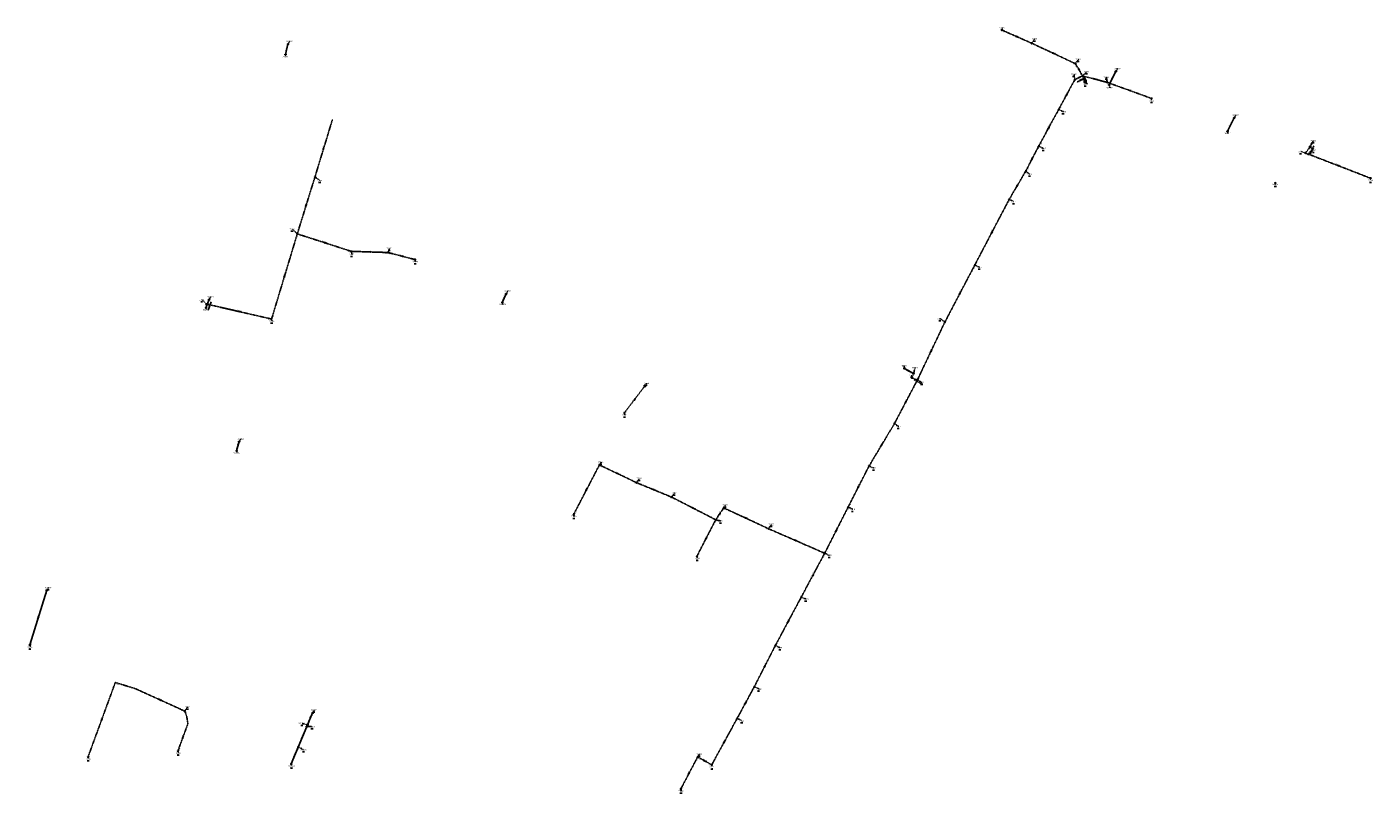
# Model space of a CAD drawing. Extents: x 188323 to 208361, y 565368 to 574910.
# Tile 244 of 256: x 200933 to 202417, y 572552 to 573396. Entities that reach past the tile are written whole.
import ezdxf

# ---------------------------------------------------------------- set-up
doc = ezdxf.new("R2010")
doc.units = 0
for name, pattern in [('BORDER', [1.75, 0.5, -0.25, 0.5, -0.25, 0, -0.25]), ('DASHDOT', [1, 0.5, -0.25, 0, -0.25]), ('DASHED', [0.75, 0.5, -0.25])]:
    doc.linetypes.add(name, pattern=pattern)
doc.layers.get('0').update_dxf_attribs({"linetype": 'CONTINUOUS'})
for name, color, linetype in [('RIO-AFM', 7, 'CONTINUOUS'), ('RIO-BOK', 7, 'CONTINUOUS'), ('RIO-DET', 7, 'CONTINUOUS'), ('RIO-KNP', 7, 'CONTINUOUS'), ('RIO-KNR', 7, 'CONTINUOUS'), ('RIO-LAG', 7, 'CONTINUOUS'), ('RIO-LAG_2B', 7, 'DASHED'), ('RIO-LAG_4', 7, 'BORDER'), ('RIO-LEN', 7, 'CONTINUOUS'), ('RIO-MVD', 1, 'CONTINUOUS'), ('RIO-VRB', 6, 'DASHDOT'), ('RIO-VRH', 7, 'CONTINUOUS')]:
    doc.layers.add(name, color=color, linetype=linetype)
doc.styles.add('RIO-TXT', font='isocp.shx')

# ---------------------------------------------------------------- blocks, each defined once
blk = doc.blocks.new('L_VHR')
blk.add_lwpolyline([(-0.5, 0), (0.5, 0), (-0.5, 0.15), (-0.5, -0.15), (0.5, 0)])
blk = doc.blocks.new('K_IPD')
blk.add_lwpolyline([(-0.496027, 0.307994), (0.503973, 0.307994), (0.003973, -0.558031)], close=True)
blk.add_solid([(-0.496027, 0.307994), (0.503973, 0.307994), (0.003973, -0.558031)])
at = {"style": 'RIO-TXT', "flags": 1}
blk.add_attdef('KNOOPNAAM', (2, 2), '', height=1, dxfattribs=at)
blk = doc.blocks.new('K_FIC')
blk.add_circle((0, 0), 0.0625)
at = {"style": 'RIO-TXT', "flags": 1}
blk.add_attdef('KNOOPNAAM', (2, 2), '', height=1, dxfattribs=at)
blk = doc.blocks.new('K_RGM')
blk.add_lwpolyline([(-0.6, 0.6), (-0.6, -0.6), (0.6, -0.6), (0.6, 0.6)], close=True)
blk.add_solid([(-0.6, 0.6), (0, 0.6), (-0.6, -0.6), (0, -0.6)])
at = {"style": 'RIO-TXT', "flags": 1}
blk.add_attdef('KNOOPNAAM', (2, 2), '', height=1, dxfattribs=at)
blk = doc.blocks.new('K_OVL')
for points in [[(0.6, 0.6), (-0.6, 0.6), (-0.6, -0.6), (0.6, -0.6)], [(1, 1.25), (0.474823, 0.983111), (0.413034, 1.369554)]]:
    blk.add_lwpolyline(points, close=True)
blk.add_arc((0.81571, 0.439293), 0.83139, 77.193131, 168.854604)
blk.add_solid([(-0.6, 0.6), (0.6, 0.6), (-0.6, -0.6), (0.6, -0.6)])
at = {"style": 'RIO-TXT', "flags": 1}
blk.add_attdef('KNOOPNAAM', (2, 2), '', height=1, dxfattribs=at)
blk = doc.blocks.new('K_UTB')
blk.add_lwpolyline([(0.5, 0.15), (0.5, -0.3), (-0.5, -0.3), (-0.5, 0.15), (-0.45, 0.15), (-0.45, -0.25), (0, -0.25), (0.45, -0.25), (0.45, 0.15)], close=True)
blk.add_lwpolyline([(0.85, 0.6), (0.55, 0.65), (0.614828, 0.459583), (0.850842, 0.598937)])
blk.add_arc((0.85, -0.25), 0.85, 90, 180)
at = {"style": 'RIO-TXT', "flags": 1}
blk.add_attdef('KNOOPNAAM', (2, 2), '', height=1, dxfattribs=at)
blk = doc.blocks.new('K_IPG')
blk.add_circle((0, 0), 0.5)
for points in [[(0, 0), (-0.5, 0), (-0.433013, 0.25)], [(0, 0), (-0.433013, -0.25), (-0.5, 0)], [(0, 0), (-0.433013, 0.25), (-0.25, 0.433013)], [(0, 0), (-0.25, -0.433013), (-0.433013, -0.25)], [(0, 0), (-0.25, 0.433013), (0, 0.5)], [(0, 0), (0, -0.5), (-0.25, -0.433013)], [(0, 0), (0, 0.5), (0.25, 0.433013)], [(0, 0), (0.25, 0.433013), (0.433013, 0.25)], [(0, 0), (0.433013, 0.25), (0.5, 0)], [(0, 0), (0.5, 0), (0.433013, -0.25)], [(0, 0), (0.433013, -0.25), (0.25, -0.433013)], [(0, 0), (0.25, -0.433013), (0, -0.5)]]:
    blk.add_solid(points)
at = {"style": 'RIO-TXT', "flags": 1}
blk.add_attdef('KNOOPNAAM', (2, 2), '', height=1, dxfattribs=at)
blk = doc.blocks.new('1217_06______77132_____77237_')
at = {"layer": 'RIO-LAG_2B'}
blk.add_line((0, 0), (5.969, 7.798), dxfattribs=at)
at = {"layer": 'RIO-AFM', "style": 'RIO-TXT'}
blk.add_text('r 160', height=0.9, rotation=52.5644, dxfattribs=at).set_placement((1.9309, 3.3453))
at = {"layer": 'RIO-LEN', "style": 'RIO-TXT'}
blk.add_text('9m', height=0.9, rotation=52.5644, dxfattribs=at).set_placement((0.9462, 2.0589))
blk = doc.blocks.new('1233_06______77200___c177201_')
at = {"layer": 'RIO-LAG_2B'}
blk.add_line((0, 0), (-3.603, 9.136), dxfattribs=at)
at = {"layer": 'RIO-VRH', "xscale": 2, "yscale": 2, "zscale": 2, "rotation": 111.5083}
blk.add_blockref('L_VHR', (-1.8015, 4.568), dxfattribs=at)
at = {"layer": 'RIO-AFM', "style": 'RIO-TXT'}
blk.add_text('r 200', height=0.9, rotation=291.5083, dxfattribs=at).set_placement((-1.7318, 5.7569))
at = {"layer": 'RIO-BOK', "style": 'RIO-TXT'}
for s, p in [('-0.83', (-4.3914, 7.32)), ('-0.32', (-2.8054, 3.3016))]:
    blk.add_text(s, height=0.9, rotation=291.5083, dxfattribs=at).set_placement(p)
at = {"layer": 'RIO-LEN', "style": 'RIO-TXT'}
blk.add_text('7m', height=0.9, rotation=291.5083, dxfattribs=at).set_placement((-2.3266, 7.2638))
blk = doc.blocks.new('1234_06______77201_____77207_')
at = {"layer": 'RIO-LAG_2B'}
blk.add_line((0, 0), (-8.845, -4.27), dxfattribs=at)
at = {"layer": 'RIO-VRH', "xscale": 2, "yscale": 2, "zscale": 2, "rotation": 205.7479}
blk.add_blockref('L_VHR', (-4.4225, -2.135), dxfattribs=at)
at = {"layer": 'RIO-AFM', "style": 'RIO-TXT'}
blk.add_text('r 250', height=0.9, rotation=385.7479, dxfattribs=at).set_placement((-5.6134, -2.1534))
at = {"layer": 'RIO-BOK', "style": 'RIO-TXT'}
for s, p in [('-0.90', (-6.9756, -4.9217)), ('-0.89', (-3.0849, -3.0419))]:
    blk.add_text(s, height=0.9, rotation=385.7479, dxfattribs=at).set_placement(p)
at = {"layer": 'RIO-LEN', "style": 'RIO-TXT'}
blk.add_text('9m', height=0.9, rotation=385.7479, dxfattribs=at).set_placement((-7.0721, -2.8581))
blk = doc.blocks.new('1235_06______77215_____77214_')
at = {"layer": 'RIO-LAG_4'}
blk.add_line((0, 0), (8.847, -4.265), dxfattribs=at)
at = {"layer": 'RIO-AFM', "style": 'RIO-TXT'}
blk.add_text('r 250', height=0.9, rotation=334.2333, dxfattribs=at).set_placement((3.6678, -1.2127))
at = {"layer": 'RIO-BOK', "style": 'RIO-TXT'}
for p in [(0.6531, -1.8689), (5.032, -3.9795)]:
    blk.add_text('0.35', height=0.9, rotation=334.2333, dxfattribs=at).set_placement(p)
at = {"layer": 'RIO-LEN', "style": 'RIO-TXT'}
blk.add_text('6m', height=0.9, rotation=334.2333, dxfattribs=at).set_placement((2.2084, -0.5094))
blk = doc.blocks.new('1236_06______77238_____77237_')
at = {"layer": 'RIO-LAG_2B'}
blk.add_line((0, 0), (-3.866, -9.029), dxfattribs=at)
at = {"layer": 'RIO-AFM', "style": 'RIO-TXT'}
blk.add_text('r 160', height=0.9, rotation=426.7947, dxfattribs=at).set_placement((-2.819, -5.3105))
at = {"layer": 'RIO-BOK', "style": 'RIO-TXT'}
for p in [(-2.0283, -8.2927), (-0.3287, -4.32)]:
    blk.add_text('-0.68', height=0.9, rotation=426.7947, dxfattribs=at).set_placement(p)
at = {"layer": 'RIO-LEN', "style": 'RIO-TXT'}
blk.add_text('4m', height=0.9, rotation=426.7947, dxfattribs=at).set_placement((-3.4562, -6.7999))
blk = doc.blocks.new('1288_90______900309____900310_')
at = {"layer": 'RIO-LAG'}
blk.add_line((0, 0), (3.464, 9.189), dxfattribs=at)
at = {"layer": 'RIO-AFM', "style": 'RIO-TXT'}
blk.add_text('r 100', height=0.9, rotation=69.3341, dxfattribs=at).set_placement((0.9787, 4.0128))
at = {"layer": 'RIO-LEN', "style": 'RIO-TXT'}
blk.add_text('10m', height=0.9, rotation=69.3341, dxfattribs=at).set_placement((0.2166, 1.9917))

msp = doc.modelspace()

# ---------------------------------------------------------------- linework, layer by layer
at = {"layer": 'RIO-LAG'}
for p, q in [((201218.176, 573365.504), (201220.976, 573377.024)), ((202133.408, 573346.944), (202126.096, 573332.16)), ((202263.728, 573295.68), (202256.416, 573280.896)), ((201461.312, 573101.76), (201457.136, 573092.416)), ((201130.528, 573086.4), (201133.984, 573095.552)), ((201910.272, 573013.952), (201900.288, 573019.712)), ((201164.4, 572928.896), (201167.056, 572938.944)), ((200936.464, 572715.072), (200955.024, 572775.168)), ((201248.128, 572640.192), (201242.528, 572626.88)), ((201241.824, 572625.28), (201232.304, 572602.496)), ((201232.304, 572602.496), (201224.592, 572584))]:
    msp.add_line(p, q, dxfattribs=at)
at = {"layer": 'RIO-LAG_2B'}
for p, q in [((202008, 573392.32), (202040.704, 573377.92)), ((202040.704, 573377.92), (202088.8, 573355.392)), ((202088.8, 573355.392), (202096.704, 573341.888)), ((202096.704, 573341.888), (202088.192, 573337.792)), ((202099.296, 573335.296), (202096.704, 573341.888)), ((202096.704, 573341.888), (202123.904, 573334.784)), ((202070.304, 573304.896), (202088.192, 573337.792)), ((202123.904, 573334.784), (202172.608, 573317.12)), ((202048.304, 573264.384), (202070.304, 573304.896)), ((201250.704, 573230.656), (201269.872, 573293.44)), ((202034, 573236.8), (202048.304, 573264.384)), ((202349.104, 573267.328), (202347.6, 573263.808)), ((202342.384, 573256.96), (202347.6, 573263.808)), ((202413.984, 573229.248), (202342.384, 573256.96)), ((202015.808, 573205.824), (202034, 573236.8)), ((201231.248, 573167.872), (201250.704, 573230.656)), ((201977.904, 573133.504), (202015.808, 573205.824)), ((201202.896, 573074.048), (201231.248, 573167.872)), ((201290.784, 573148.608), (201231.248, 573167.872)), ((201331.36, 573147.328), (201290.784, 573148.608)), ((201361.024, 573139.52), (201331.36, 573147.328)), ((201944.992, 573070.784), (201977.904, 573133.504)), ((201131.072, 573090.56), (201202.896, 573074.048)), ((201944.992, 573070.784), (201914.496, 573006.592)), ((201591.696, 572970.624), (201614.304, 573000.32)), ((201889.408, 572958.912), (201914.496, 573006.592)), ((201861.408, 572912.192), (201889.408, 572958.912)), ((201535.904, 572858.88), (201564.192, 572913.28)), ((201564.192, 572913.28), (201605.104, 572893.824)), ((201838.304, 572866.816), (201861.408, 572912.192)), ((201605.104, 572893.824), (201643.808, 572877.888)), ((201643.808, 572877.888), (201692.4, 572852.928)), ((201692.4, 572852.928), (201701.2, 572865.984)), ((201701.2, 572865.984), (201750.496, 572843.072)), ((201812.496, 572816), (201838.304, 572866.816)), ((201671.696, 572812.8), (201692.4, 572852.928)), ((201750.496, 572843.072), (201812.496, 572816)), ((201786.704, 572767.808), (201812.496, 572816)), ((201758.096, 572714.304), (201786.704, 572767.808)), ((201734.896, 572668.928), (201758.096, 572714.304)), ((201000.688, 572591.808), (201030.656, 572673.6)), ((201716, 572633.984), (201734.896, 572668.928)), ((201688, 572582.912), (201716, 572633.984)), ((201653.904, 572556.288), (201672.496, 572591.616)), ((201672.496, 572591.616), (201688, 572582.912))]:
    msp.add_line(p, q, dxfattribs=at)
for points in [[(201107.152, 572642.112), (201052.896, 572666.816), (201030.656, 572673.6)], [(201099.728, 572598.336), (201110.656, 572628.096), (201109.392, 572636.224), (201107.152, 572642.112)]]:
    msp.add_lwpolyline(points, dxfattribs=at)
at = {"layer": 'RIO-LAG_4'}
msp.add_line((201908.704, 573009.408), (201914.496, 573006.592), dxfattribs=at)
at = {"layer": 'RIO-VRB'}
for p, q in [((202008, 573392.3), (202007.9997, 573395.075)), ((201220.97, 573377.01), (201222.9464, 573380.0658)), ((202040.7, 573377.9), (202043.9618, 573382.488)), ((201218.18, 573365.52), (201218.7135, 573363.1916)), ((202088.8, 573355.4), (202092.0618, 573359.988)), ((202088.2, 573337.8), (202087.3179, 573343.4977)), ((202096.7, 573341.9), (202101.3534, 573346.5053)), ((202123.9, 573334.8), (202123.0179, 573340.4977)), ((202133.4, 573346.94), (202135.3764, 573349.9958)), ((202099.3, 573335.3), (202099.8335, 573332.9716)), ((202126.09, 573332.17), (202126.7971, 573328.8568)), ((202172.6, 573317.1), (202173.1335, 573314.7716)), ((202070.3, 573304.9), (202075.5609, 573302.5622)), ((202263.73, 573295.67), (202265.7064, 573298.7258)), ((202256.42, 573280.91), (202256.9535, 573278.5816)), ((202048.3, 573264.4), (202053.5609, 573262.0622)), ((202349.1, 573267.3), (202351.0764, 573270.3558)), ((202342.38, 573256.98), (202337.3818, 573258.5598)), ((202347.6, 573263.8), (202351.5045, 573259.8459)), ((202034, 573236.8), (202038.6534, 573233.5947)), ((201250.71, 573230.68), (201256.1294, 573226.8319)), ((202309.22, 573223.78), (202309.58, 573222.4365)), ((202413.99, 573229.24), (202414.5235, 573226.9116)), ((202015.8, 573205.8), (202021.0609, 573203.4622)), ((201231.25, 573167.88), (201225.8291, 573173.1264)), ((201290.79, 573148.6), (201291.4971, 573145.2868)), ((201331.36, 573147.34), (201332.7533, 573151.8694)), ((201361.02, 573139.52), (201361.5535, 573137.1916)), ((201977.9, 573133.5), (201983.1609, 573131.1622)), ((201461.31, 573101.75), (201463.2864, 573104.8058)), ((201131.07, 573090.55), (201126.4153, 573095.1538)), ((201130.53, 573086.37), (201131.0635, 573084.0416)), ((201133.98, 573095.52), (201135.9564, 573098.5758)), ((201457.14, 573092.43), (201457.6735, 573090.1016)), ((201202.89, 573074.04), (201203.4235, 573071.7116)), ((201945, 573070.8), (201939.7381, 573074.5361)), ((201900.28, 573019.71), (201900.2797, 573022.485)), ((201908.7, 573009.4), (201908.6997, 573012.175)), ((201910.28, 573013.94), (201912.3571, 573020.3489)), ((201614.3, 573000.3), (201616.2764, 573003.3558)), ((201914.5, 573006.6), (201919.7609, 573004.2622)), ((201591.7, 572970.6), (201592.2335, 572968.2716)), ((201889.4, 572958.9), (201894.0534, 572955.6947)), ((201167.06, 572938.94), (201169.0364, 572941.9958)), ((201164.4, 572928.9), (201164.9335, 572926.5716)), ((201564.2, 572913.3), (201566.1764, 572916.3558)), ((201861.4, 572912.2), (201866.6609, 572909.8622)), ((201605.1, 572893.8), (201608.3618, 572898.388)), ((201643.8, 572877.9), (201647.0618, 572882.488)), ((201701.2, 572866), (201703.1764, 572869.0558)), ((201838.3, 572866.8), (201843.5609, 572864.4622)), ((201535.9, 572858.9), (201536.4335, 572856.5716)), ((201692.4, 572852.9), (201698.1086, 572851.522)), ((201750.5, 572843.1), (201753.7618, 572847.688)), ((201671.7, 572812.8), (201672.2335, 572810.4716)), ((201812.5, 572816), (201817.7609, 572813.6622)), ((200955.03, 572775.15), (200957.0064, 572778.2058)), ((201786.7, 572767.8), (201791.9609, 572765.4622)), ((200936.46, 572715.09), (200936.9935, 572712.7616)), ((201758.1, 572714.3), (201763.3609, 572711.9622)), ((201734.9, 572668.9), (201740.1609, 572666.5622)), ((201107.15, 572642.11), (201110.4118, 572646.698)), ((201248.13, 572640.17), (201250.1064, 572643.2258)), ((201242.53, 572626.87), (201236.547, 572628.6231)), ((201716, 572634), (201721.2609, 572631.6622)), ((201241.83, 572625.31), (201247.8127, 572624.955)), ((201099.73, 572598.35), (201100.2635, 572596.0216)), ((201232.31, 572602.48), (201238.4369, 572599.6422)), ((201000.69, 572591.8), (201001.2235, 572589.4716)), ((201224.59, 572584), (201225.1235, 572581.6716)), ((201672.5, 572591.6), (201674.4764, 572594.6558)), ((201688, 572582.9), (201688.5335, 572580.5716)), ((201653.9, 572556.3), (201654.4335, 572553.9716))]:
    msp.add_line(p, q, dxfattribs=at)

# ---------------------------------------------------------------- block references
at = {"layer": 'RIO-DET'}
for name, p in [('1234_06______77201_____77207_', (202099.2, 573339.392)), ('1233_06______77200___c177201_', (202101.792, 573332.8)), ('1236_06______77238_____77237_', (202351.6, 573264.768)), ('1217_06______77132_____77237_', (202344.88, 573254.464)), ('1288_90______900309____900310_', (201133.024, 573083.84)), ('1235_06______77215_____77214_', (201911.2, 573006.912))]:
    msp.add_blockref(name, p, dxfattribs=at)
at = {"layer": 'RIO-KNP', "xscale": 1.25, "yscale": 1.25, "zscale": 1.25}
for name, p in [('K_IPD', (202008, 573392.32)), ('K_UTB', (201220.976, 573377.024)), ('K_IPD', (202040.704, 573377.92)), ('K_UTB', (201218.176, 573365.504)), ('K_IPD', (202088.8, 573355.392)), ('K_IPD', (202096.704, 573341.888)), ('K_UTB', (202133.408, 573346.944)), ('K_IPD', (202088.192, 573337.792)), ('K_RGM', (202099.296, 573335.296)), ('K_IPD', (202123.904, 573334.784)), ('K_UTB', (202126.096, 573332.16)), ('K_IPD', (202172.608, 573317.12)), ('K_IPD', (202070.304, 573304.896)), ('K_UTB', (202263.728, 573295.68)), ('K_FIC', (201269.872, 573293.44)), ('K_UTB', (202256.416, 573280.896)), ('K_IPD', (202048.304, 573264.384)), ('K_RGM', (202347.6, 573263.808)), ('K_IPD', (202349.104, 573267.328)), ('K_IPD', (202342.384, 573256.96)), ('K_IPD', (202034, 573236.8)), ('K_IPD', (201250.704, 573230.656)), ('K_IPG', (202309.216, 573223.808)), ('K_IPD', (202413.984, 573229.248)), ('K_IPD', (202015.808, 573205.824)), ('K_IPD', (201231.248, 573167.872)), ('K_IPD', (201290.784, 573148.608)), ('K_IPD', (201331.36, 573147.328)), ('K_IPD', (201361.024, 573139.52)), ('K_IPD', (201977.904, 573133.504)), ('K_UTB', (201461.312, 573101.76)), ('K_UTB', (201130.528, 573086.4)), ('K_IPD', (201131.072, 573090.56)), ('K_UTB', (201133.984, 573095.552)), ('K_UTB', (201457.136, 573092.416)), ('K_IPD', (201202.896, 573074.048)), ('K_IPD', (201944.992, 573070.784)), ('K_UTB', (201900.288, 573019.712)), ('K_UTB', (201910.272, 573013.952)), ('K_RGM', (201614.304, 573000.32)), ('K_UTB', (201908.704, 573009.408)), ('K_OVL', (201914.496, 573006.592)), ('K_IPD', (201591.696, 572970.624)), ('K_IPD', (201889.408, 572958.912)), ('K_UTB', (201167.056, 572938.944)), ('K_UTB', (201164.4, 572928.896)), ('K_IPD', (201564.192, 572913.28)), ('K_IPD', (201861.408, 572912.192)), ('K_IPD', (201605.104, 572893.824)), ('K_IPD', (201643.808, 572877.888)), ('K_IPD', (201701.2, 572865.984)), ('K_IPD', (201838.304, 572866.816)), ('K_IPD', (201535.904, 572858.88)), ('K_IPD', (201692.4, 572852.928)), ('K_IPD', (201750.496, 572843.072)), ('K_IPD', (201671.696, 572812.8)), ('K_IPD', (201812.496, 572816)), ('K_UTB', (200955.024, 572775.168)), ('K_IPD', (201786.704, 572767.808)), ('K_UTB', (200936.464, 572715.072)), ('K_IPD', (201758.096, 572714.304)), ('K_FIC', (201030.656, 572673.6)), ('K_IPD', (201734.896, 572668.928)), ('K_IPD', (201107.152, 572642.112)), ('K_UTB', (201242.528, 572626.88)), ('K_UTB', (201248.128, 572640.192)), ('K_IPD', (201716, 572633.984)), ('K_UTB', (201241.824, 572625.28)), ('K_IPD', (201099.728, 572598.336)), ('K_IPG', (201232.304, 572602.496)), ('K_IPD', (201000.688, 572591.808)), ('K_UTB', (201224.592, 572584)), ('K_IPD', (201672.496, 572591.616)), ('K_IPD', (201688, 572582.912)), ('K_IPD', (201653.904, 572556.288))]:
    msp.add_blockref(name, p, dxfattribs=at)
at = {"layer": 'RIO-VRH', "xscale": 2, "yscale": 2, "zscale": 2}
for p, rotation in [((202024.35, 573385.1), 336.2353), ((202064.75, 573366.65), 334.9335), ((202092.45, 573339.85), 205.7479), ((202092.75, 573348.65), 300.3416), ((202098, 573338.6), 111.5083), ((202079.25, 573321.35), 61.4444), ((202059.3, 573284.65), 61.4826), ((201260.29, 573262.055), 73.0132), ((202041.15, 573250.6), 62.6043), ((202378.185, 573243.11), 158.827), ((202024.9, 573221.3), 59.5769), ((201240.98, 573199.28), 72.7759), ((201996.85, 573169.65), 62.33), ((201261.02, 573158.24), 162.059), ((201311.075, 573147.97), 178.2213), ((201346.19, 573143.43), 165.2313), ((201217.07, 573120.96), 73.1769), ((201961.45, 573102.15), 62.3068), ((201166.98, 573082.295), 347.0551), ((201929.75, 573038.7), 244.5821), ((201905.28, 573016.825), 330.0181), ((201603, 572985.45), 52.7256), ((201901.95, 572982.75), 62.2401), ((201875.4, 572935.55), 59.0483), ((201584.65, 572903.55), 334.5121), ((201550.05, 572886.1), 62.5093), ((201624.45, 572885.85), 337.6668), ((201849.85, 572889.5), 63.0262), ((201668.1, 572865.4), 332.7813), ((201696.8, 572859.45), 56.1029), ((201725.85, 572854.55), 335.0875), ((201825.4, 572841.4), 63.0688), ((201682.05, 572832.85), 62.6905), ((201781.5, 572829.55), 336.3924), ((201799.6, 572791.9), 61.835), ((200945.745, 572745.12), 252.8115), ((201772.4, 572741.05), 61.8657), ((201746.5, 572691.6), 62.926), ((201080.02, 572654.46), 155.5267), ((201725.45, 572651.45), 61.5561), ((201015.67, 572632.715), 69.884), ((201105.19, 572613.21), 69.8181), ((201702, 572608.45), 61.2735), ((201680.25, 572587.25), 330.6979), ((201663.2, 572573.95), 62.2084)]:
    msp.add_blockref('L_VHR', p, dxfattribs=dict(at, rotation=rotation))

# ---------------------------------------------------------------- texts
at = {"layer": 'RIO-AFM', "style": 'RIO-TXT'}
for s, rotation, p in [('r 200', 336.2353, (202023.8142, 573385.8941)), ('r 300', 76.3439, (201218.8979, 573370.5955)), ('r 200', 334.9335, (202064.2347, 573367.4611)), ('r 200', 300.3416, (202092.776, 573349.6043)), ('r 200', 345.372, (202109.6442, 573339.0466)), ('r 350', 423.6617, (202128.9331, 573339.0523)), ('r 250', 61.4444, (202078.4237, 573320.8774)), ('r 200', 340.0284, (202147.6643, 573326.7118)), ('r 250', 61.4826, (202058.4739, 573284.1767)), ('r 400', 423.6463, (202259.2629, 573287.7875)), ('r 160', 73.0132, (201259.5751, 573261.4259)), ('r 250', 62.6043, (202040.3333, 573250.1106)), ('r 160', 338.827, (202377.6186, 573243.8912)), ('r 250', 59.5769, (202024.0586, 573220.8544)), ('r 160', 72.7759, (201240.2625, 573198.6539)), ('r 250', 62.33, (201996.031, 573169.1646)), ('r 160', 342.059, (201260.4088, 573158.9838)), ('r 160', 358.2213, (201310.2808, 573148.5073)), ('r 160', 345.2313, (201345.5361, 573144.129)), ('r 160', 73.1769, (201216.357, 573120.329)), ('r 250', 62.3068, (201960.6308, 573101.6649)), ('r 400', 425.8884, (201458.4351, 573096.5556)), ('r 160', 347.0551, (201166.3074, 573082.9861)), ('r 250', 424.5821, (201928.9307, 573038.1919)), ('r 500', 330.0181, (201904.8296, 573017.6658)), ('r 160', 52.7256, (201602.1114, 572985.1079)), ('r 200', 62.2401, (201901.1302, 572982.2657)), ('r 400', 75.1534, (201165.0392, 572933.265)), ('r 200', 59.0483, (201874.5545, 572935.1121)), ('r 200', 334.5121, (201584.1395, 572904.3627)), ('r 200', 62.5093, (201549.2324, 572885.6119)), ('r 200', 337.6668, (201623.895, 572886.6324)), ('r 200', 63.0262, (201849.0369, 572889.0045)), ('r 200', 332.7813, (201667.6159, 572866.2302)), ('r 200', 56.1029, (201695.9332, 572859.0564)), ('r 200', 335.0875, (201725.3324, 572855.3602)), ('r 200', 62.6905, (201681.2341, 572832.3594)), ('r 200', 63.0688, (201824.5874, 572840.9042)), ('r 200', 336.3924, (201780.9658, 572830.352)), ('r 200', 61.835, (201798.7768, 572791.4216)), ('r 500', 72.8115, (200945.028, 572744.4938)), ('r 200', 61.8657, (201771.577, 572740.5711)), ('r 200', 62.926, (201745.6861, 572691.1062)), ('r 200', 335.5267, (201079.4971, 572655.2676)), ('r 200', 61.5561, (201724.6246, 572650.9759)), ('r 160', 69.884, (201014.922, 572632.1263)), ('r 500', 427.1596, (201244.5509, 572632.9685)), ('r 160', 69.8181, (201104.4412, 572612.6219)), ('r 500', 427.3573, (201236.2898, 572613.3423)), ('r 200', 61.2735, (201701.1722, 572607.9798)), ('r 500', 427.3205, (201227.6708, 572592.687)), ('r 200', 330.6979, (201679.7904, 572588.0872)), ('r 200', 62.2084, (201662.38, 572573.4663))]:
    msp.add_text(s, height=0.9, rotation=rotation, dxfattribs=at).set_placement(p)
at = {"layer": 'RIO-BOK', "style": 'RIO-TXT'}
for s, rotation, p in [('0.12', 336.2353, (202008.718, 573390.455)), ('0.09', 336.2353, (202036.8863, 573378.072)), ('0.09', 334.9335, (202041.3759, 573376.0392)), ('-0.09', 334.9335, (202084.5065, 573355.8971)), ('-0.09', 300.3416, (202088.2999, 573353.4845)), ('-0.52', 300.3416, (202093.4273, 573344.7352)), ('-0.36', 345.372, (202097.7019, 573340.1925)), ('-0.90', 61.4444, (202087.4701, 573333.5291)), ('-0.36', 340.0284, (202124.7385, 573333.0066)), ('-0.83', 61.4826, (202069.5728, 573300.6283)), ('-0.83', 61.4444, (202072.1987, 573305.4605)), ('-1.00', 73.0132, (201270.0113, 573289.0987)), ('-0.80', 61.4826, (202050.1984, 573264.9618)), ('-0.80', 62.6043, (202047.6566, 573260.1149)), ('0.25', 338.827, (202343.1807, 573255.1694)), ('-0.72', 59.5769, (202033.131, 573232.5547)), ('-0.72', 62.6043, (202035.887, 573237.3988)), ('-0.98', 72.7759, (201250.8334, 573226.3482)), ('-0.98', 73.0132, (201252.4577, 573231.6099)), ('0.65', 338.827, (202410.1819, 573229.2636)), ('-0.68', 59.5769, (202017.716, 573206.2983)), ('-0.68', 62.33, (202015.1361, 573201.5181)), ('-0.83', 73.1769, (201231.4037, 573163.5493)), ('-0.68', 342.059, (201232.1515, 573166.1174)), ('-0.83', 72.7759, (201233.0016, 573168.8027)), ('-0.55', 342.059, (201286.4694, 573148.5665)), ('-0.55', 358.2213, (201292.1466, 573147.1581)), ('-0.48', 358.2213, (201327.2193, 573146.0911)), ('-0.48', 345.2313, (201332.3577, 573145.63)), ('-0.39', 345.2313, (201356.7029, 573139.2278)), ('-0.61', 62.3068, (201977.2343, 573129.2183)), ('-0.61', 62.33, (201979.7899, 573134.0898)), ('-0.47', 347.0551, (201132.1216, 573088.8727)), ('-0.70', 347.0551, (201198.5909, 573073.637)), ('-0.55', 73.1769, (201204.6351, 573074.9749)), ('-0.40', 62.3068, (201946.8901, 573071.389)), ('-0.40', 424.5821, (201944.4668, 573066.5141)), ('0.37', 330.0181, (201900.794, 573017.7981)), ('0.35', 330.0181, (201906.4997, 573014.5107)), ('0.13', 52.7256, (201613.2576, 572996.6183)), ('-0.47', 62.2401, (201913.8292, 573002.3188)), ('-0.47', 424.5821, (201916.3648, 573007.2648)), ('0.52', 52.7256, (201593.6618, 572970.8662)), ('-0.32', 59.0483, (201888.4919, 572954.6628)), ('-0.34', 62.2401, (201891.2908, 572959.4868)), ('0.68', 62.5093, (201563.7985, 572909.4947)), ('0.68', 334.5121, (201564.8622, 572911.4343)), ('-0.21', 63.0262, (201860.788, 572907.91)), ('-0.21', 59.0483, (201863.3205, 572912.6806)), ('0.62', 334.5121, (201601.2954, 572894.0923)), ('0.62', 337.6668, (201605.8639, 572891.9736)), ('0.55', 337.6668, (201639.984, 572877.9805)), ('0.55', 332.7813, (201644.4055, 572876.0151)), ('0.47', 56.1029, (201700.3767, 572862.2637)), ('0.47', 335.0875, (201701.8809, 572864.141)), ('-0.03', 63.0688, (201837.6915, 572862.5102)), ('-0.03', 63.0262, (201840.1825, 572867.4127)), ('0.78', 62.5093, (201537.788, 572859.4957)), ('0.48', 332.7813, (201688.6092, 572853.3121)), ('0.92', 62.6905, (201692.0107, 572849.0937)), ('0.48', 56.1029, (201694.3427, 572853.2813)), ('0.35', 335.0875, (201746.6948, 572843.3594)), ('0.35', 336.3924, (201751.2231, 572841.257)), ('1.04', 62.6905, (201673.5861, 572813.4017)), ('0.09', 336.3924, (201808.6933, 572816.1803)), ('0.30', 61.835, (201812.0539, 572812.1999)), ('0.09', 63.0688, (201814.3821, 572816.6141)), ('-0.57', 72.8115, (200955.1562, 572770.8189)), ('0.43', 61.8657, (201786.2559, 572763.9996)), ('0.43', 61.835, (201788.5949, 572768.3734)), ('-0.66', 72.8115, (200938.211, 572716.0138)), ('0.48', 61.8657, (201759.9946, 572714.8744)), ('0.48', 62.926, (201757.7265, 572710.4924)), ('0.46', 69.884, (201030.7406, 572669.8054)), ('0.46', 342.9533, (201031.5789, 572671.8817)), ('0.56', 62.926, (201736.7836, 572669.5094)), ('0.56', 61.5561, (201734.4357, 572665.1026)), ('0.63', 335.5267, (201103.3448, 572642.343)), ('0.63', 110.7646, (201109.72, 572639.2769)), ('0.62', 427.1596, (201244.363, 572627.618)), ('0.62', 427.1596, (201248.0324, 572636.3482)), ('0.62', 61.2735, (201715.5167, 572630.2046)), ('0.62', 61.5561, (201717.8976, 572634.5642)), ('0.62', 427.3573, (201241.7397, 572621.4908)), ('0.78', 69.8181, (201101.5269, 572599.1811)), ('0.62', 427.3205, (201232.2199, 572598.6594)), ('0.60', 69.884, (201002.4859, 572592.6331)), ('0.88', 62.2084, (201672.0787, 572587.7972)), ('0.88', 330.6979, (201673.0366, 572589.6944)), ('0.83', 330.6979, (201684.2147, 572583.4295)), ('0.83', 61.2735, (201689.9004, 572583.4548)), ('1.25', 62.2084, (201655.7911, 572556.8858))]:
    msp.add_text(s, height=0.9, rotation=rotation, dxfattribs=at).set_placement(p)
at = {"layer": 'RIO-KNR', "style": 'RIO-TXT'}
for s, p in [('77206', (202004.8122, 573394.325)), ('77205', (202040.7743, 573381.738)), ('900312', (201219.1214, 573379.3158)), ('900311', (201214.8885, 573362.4416)), ('77204', (202088.8743, 573359.238)), ('77207', (202084.1304, 573342.7477)), ('77201', (202098.1659, 573345.7553)), ('77202', (202119.8304, 573339.7477)), ('900554', (202131.5514, 573349.2458)), ('77200', (202096.646, 573332.2216)), ('900555', (202122.9721, 573328.1068)), ('77203', (202169.946, 573314.0216)), ('77208', (202072.3734, 573301.8122)), ('900552', (202261.8814, 573297.9758)), ('900553', (202253.1285, 573277.8316)), ('77238', (202347.8889, 573269.6058)), ('77209', (202050.3734, 573261.3122)), ('77132', (202334.1943, 573257.8098)), ('77237', (202348.317, 573259.0959)), ('77140', (201252.9419, 573226.0819)), ('77210', (202035.4659, 573232.8447)), ('901140', (202305.755, 573221.6865)), ('77133', (202411.336, 573226.1616)), ('77211', (202017.8734, 573202.7122)), ('77136', (201222.6416, 573172.3764)), ('77137', (201288.3096, 573144.5368)), ('77138', (201329.5658, 573151.1194)), ('77139', (201358.366, 573136.4416)), ('77212', (201979.9734, 573130.4122)), ('900558', (201459.4614, 573104.0558)), ('77135', (201123.2278, 573094.4038)), ('900310', (201132.1314, 573097.8258)), ('900559', (201453.8485, 573089.3516)), ('900309', (201127.2385, 573083.2916)), ('77134', (201200.236, 573070.9616)), ('77213', (201936.5506, 573073.7861)), ('900557', (201896.4547, 573021.735)), ('77215', (201905.5122, 573011.425)), ('900556', (201908.5321, 573019.5989)), ('77235', (201613.0889, 573002.6058)), ('77214', (201916.5734, 573003.5122)), ('77236', (201589.046, 572967.5216)), ('77216', (201890.8659, 572954.9447)), ('900308', (201165.2114, 572941.2458)), ('900307', (201161.1085, 572925.8216)), ('77233', (201562.9889, 572915.6058)), ('77217', (201863.4734, 572909.1122)), ('77232', (201605.1743, 572897.638)), ('77231', (201643.8743, 572881.738)), ('77228', (201699.9889, 572868.3058)), ('77218', (201840.3734, 572863.7122)), ('77234', (201533.246, 572855.8216)), ('77229', (201694.9211, 572850.772)), ('77227', (201750.5743, 572846.938)), ('77230', (201669.046, 572809.7216)), ('77219', (201814.5734, 572812.9122)), ('900306', (200953.1814, 572777.4558)), ('77220', (201788.7734, 572764.7122)), ('900305', (200933.1685, 572712.0116)), ('77221', (201760.1734, 572711.2122)), ('77222', (201736.9734, 572665.8122)), ('75137', (201107.2243, 572645.948)), ('901792', (201246.2814, 572642.4758)), ('901791', (201232.722, 572627.8731)), ('77223', (201718.0734, 572630.9122)), ('900560', (201243.9877, 572624.205)), ('75138', (201097.076, 572595.2716)), ('901790', (201234.6119, 572598.8922)), ('75136', (200998.036, 572588.7216)), ('900561', (201221.2985, 572580.9216)), ('77225', (201671.2889, 572593.9058)), ('77224', (201685.346, 572579.8216)), ('77226', (201651.246, 572553.2216))]:
    msp.add_text(s, height=1.5, dxfattribs=at).set_placement(p)
at = {"layer": 'RIO-LEN', "style": 'RIO-TXT'}
for s, rotation, p in [('36m', 336.2353, (202021.8369, 573386.7634)), ('12m', 76.3439, (201218.3882, 573368.4965)), ('53m', 334.9335, (202062.2776, 573368.375)), ('16m', 300.3416, (202091.6839, 573351.4679)), ('28m', 345.372, (202107.5539, 573339.5908)), ('16m', 423.6617, (202127.9762, 573337.1158)), ('52m', 340.0284, (202145.6338, 573327.4483)), ('37m', 61.4444, (202077.3914, 573318.9801)), ('46m', 61.4826, (202057.4429, 573282.2787)), ('16m', 423.6463, (202258.3055, 573285.8512)), ('66m', 73.0132, (201258.9444, 573259.3601)), ('31m', 62.6043, (202039.3397, 573248.1928)), ('77m', 338.827, (202375.6039, 573244.6701)), ('36m', 59.5769, (202022.965, 573218.9917)), ('66m', 72.7759, (201239.6232, 573196.5907)), ('63m', 342.059, (201258.3534, 573159.6479)), ('82m', 62.33, (201995.0282, 573167.2515)), ('41m', 358.2213, (201308.1218, 573148.573)), ('31m', 345.2313, (201343.4471, 573144.6784)), ('98m', 73.1769, (201215.7321, 573118.2613)), ('71m', 62.3068, (201959.6272, 573099.7522)), ('10m', 425.8884, (201457.5542, 573094.5834)), ('74m', 347.0551, (201164.202, 573083.4687)), ('71m', 424.5821, (201928.005, 573036.2402)), ('12m', 330.0181, (201902.958, 573018.7441)), ('37m', 52.7256, (201600.8034, 572983.389)), ('54m', 62.2401, (201900.1243, 572980.3542)), ('10m', 75.1534, (201164.486, 572931.177)), ('54m', 59.0483, (201873.4438, 572933.2596)), ('45m', 334.5121, (201582.1891, 572905.291)), ('61m', 62.5093, (201548.2356, 572883.6956)), ('42m', 337.6668, (201621.8965, 572887.452)), ('51m', 63.0262, (201848.0574, 572887.0794)), ('55m', 332.7813, (201665.6945, 572867.2171)), ('16m', 56.1029, (201694.7288, 572857.2634)), ('54m', 335.0875, (201723.3728, 572856.2689)), ('57m', 63.0688, (201823.6093, 572838.9784)), ('45m', 62.6905, (201680.2433, 572830.44)), ('68m', 336.3924, (201778.986, 572831.2159)), ('55m', 61.835, (201797.7575, 572789.5173)), ('63m', 72.8115, (200944.39, 572742.4302)), ('61m', 61.8657, (201770.5587, 572738.6662)), ('51m', 62.926, (201744.7033, 572689.1828)), ('83m', 335.5267, (201077.5307, 572656.1612)), ('40m', 61.5561, (201723.596, 572649.0765)), ('87m', 69.884, (201014.1794, 572630.098)), ('14m', 427.1596, (201243.7139, 572630.9772)), ('46m', 69.8181, (201103.6963, 572610.5944)), ('25m', 427.3573, (201235.4598, 572611.3481)), ('58m', 61.2735, (201700.1343, 572606.0855)), ('20m', 427.3205, (201226.8395, 572590.6934)), ('18m', 330.6979, (201677.9061, 572589.1433)), ('40m', 62.2084, (201661.3731, 572571.5554))]:
    msp.add_text(s, height=0.9, rotation=rotation, dxfattribs=at).set_placement(p)
at = {"layer": 'RIO-MVD', "style": 'RIO-TXT'}
for s, p in [('%%U1.19', (202006.4697, 573392.925)), ('%%U1.38', (202042.4318, 573380.338)), ('%%U1.64', (202090.5318, 573357.838)), ('%%U1.56', (202085.7879, 573341.3477)), ('%%U1.52', (202099.8234, 573344.3553)), ('%%U1.38', (202121.4879, 573338.3477)), ('%%U1.34', (202098.3035, 573330.8216)), ('%%U1.15', (202171.6035, 573312.6216)), ('%%U1.68', (202074.0309, 573300.4122)), ('%%U1.45', (202349.5464, 573268.2058)), ('%%U1.80', (202052.0309, 573259.9122)), ('%%U1.39', (202335.8518, 573256.4098)), ('%%U1.20', (202349.9745, 573257.6959)), ('%%U0.85', (201254.5994, 573224.6819)), ('%%U1.81', (202037.1234, 573231.4447)), ('%%U1.43', (202308.05, 573220.2865)), ('%%U1.47', (202412.9935, 573224.7616)), ('%%U1.95', (202019.5309, 573201.3122)), ('%%U0.84', (201224.2991, 573170.9764)), ('%%U0.99', (201331.2233, 573149.7194)), ('%%U0.91', (201289.9671, 573143.1368)), ('%%U1.08', (201360.0235, 573135.0416)), ('%%U2.05', (201981.6309, 573129.0122)), ('%%U1.51', (201124.8853, 573093.0038)), ('%%U2.10', (201938.2081, 573072.3861)), ('%%U0.85', (201201.8935, 573069.5616)), ('%%U1.37', (201614.7464, 573001.2058)), ('%%U1.79', (201907.1697, 573010.025)), ('%%U1.95', (201918.2309, 573002.1122)), ('%%U1.43', (201590.7035, 572966.1216)), ('%%U1.77', (201892.5234, 572953.5447)), ('%%U1.86', (201564.6464, 572914.2058)), ('%%U1.90', (201865.1309, 572907.7122)), ('%%U2.18', (201606.8318, 572896.238)), ('%%U1.98', (201645.5318, 572880.338)), ('%%U1.84', (201701.6464, 572866.9058)), ('%%U1.80', (201534.9035, 572854.4216)), ('%%U2.00', (201696.5786, 572849.372)), ('%%U1.71', (201842.0309, 572862.3122)), ('%%U2.27', (201752.2318, 572845.538)), ('%%U2.24', (201670.7035, 572808.3216)), ('%%U1.70', (201816.2309, 572811.5122)), ('%%U1.50', (200955.4764, 572776.0558)), ('%%U1.87', (201790.4309, 572763.3122)), ('%%U1.82', (200935.4635, 572710.6116)), ('%%U2.03', (201761.8309, 572709.8122)), ('%%U2.10', (201738.6309, 572664.4122)), ('%%U2.06', (201108.8818, 572644.548)), ('%%U1.61', (201248.5764, 572641.0758)), ('%%U1.72', (201235.017, 572626.4731)), ('%%U2.09', (201719.7309, 572629.5122)), ('%%U2.35', (201246.2827, 572622.805)), ('%%U2.50', (201236.9069, 572597.4922)), ('%%U1.80', (200999.6935, 572587.3216)), ('%%U2.24', (201098.7335, 572593.8716)), ('%%U2.45', (201672.9464, 572592.5058)), ('%%U2.09', (201223.5935, 572579.5216)), ('%%U0.37', (201687.0035, 572578.4216)), ('%%U2.45', (201652.9035, 572551.8216))]:
    msp.add_text(s, height=0.9, dxfattribs=at).set_placement(p)

doc.saveas('drawing.dxf')
